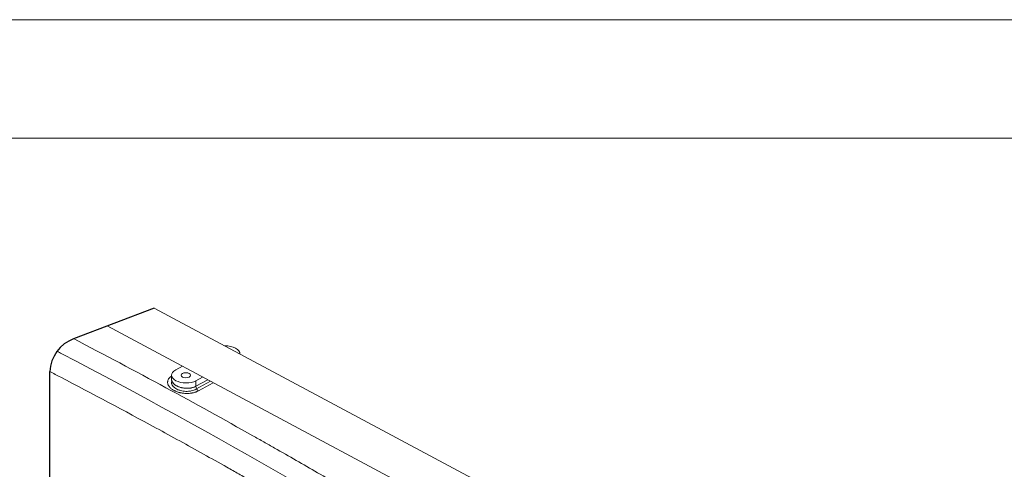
# Model space of a CAD drawing. Header units: millimetres. Extents: x -46 to 5160, y -5105 to -1541.
# Tile 103 of 104: x 5030 to 5113, y -4723 to -4685. Entities that reach past the tile are written whole.
import ezdxf

# ---------------------------------------------------------------- set-up
doc = ezdxf.new("R2010")
doc.units = ezdxf.units.MM
doc.header["$LTSCALE"] = 0.3175
for name, color, linetype, lineweight in [('1轮廓实线层', 7, 'Continuous', 18), ('2细线层', 4, 'Continuous', 13), ('图框层', 7, 'Continuous', 18)]:
    doc.layers.add(name, color=color, linetype=linetype, lineweight=lineweight)

# ---------------------------------------------------------------- blocks, each defined once
blk = doc.blocks.new('ZwmFrameMain_2_A4^_^无分区图框^_^landscape')
at = {"layer": '1轮廓实线层'}
blk.add_line((267, 200), (0, 200), dxfattribs=at)
at = {"layer": '2细线层'}
blk.add_line((272, 205), (-25, 205), dxfattribs=at)
blk = doc.blocks.new('MR10C-1488-Z')
for p, q in [((5922.086, -5103.909), (5915.29, -5106.497)), ((5913.282, -5119.664), (5913.282, -5109.265))]:
    blk.add_line(p, q)
blk.add_arc((5916.382, -5109.401), 3.102, 110.59531, 177.47882)
at = {"layer": '1轮廓实线层'}
for p, q in [((5963.776, -5126.213), (5922.083, -5103.91)), ((5918.12, -5105.419), (5962.267, -5129.034)), ((5929.322, -5107.783), (5929.323, -5107.759)), ((5923.905, -5109.122), (5924.469, -5108.815)), ((5923.561, -5109.572), (5923.559, -5109.915)), ((5925.614, -5110.513), (5926.619, -5109.965)), ((5925.614, -5110.513), (5925.618, -5110.039)), ((5926.182, -5109.732), (5925.618, -5110.039)), ((5926.853, -5110.091), (5925.614, -5110.765)), ((5927.082, -5110.213), (5925.827, -5110.896))]:
    blk.add_line(p, q, dxfattribs=at)
for centre, major_axis, ratio, start_param, end_param in [((5928.123, -5107.75), (1.2, -0.009), 0.539704, 6.24724, 7.917291), ((5924.761, -5109.581), (1.2, -0.009), 0.539704, 2.369877, 5.511469), ((5925.843, -5110.635), (0.153, -0.281), 0.60337, 3.969013, 5.479263)]:
    blk.add_ellipse(centre, major_axis=major_axis, ratio=ratio, start_param=start_param, end_param=end_param, dxfattribs=at)
blk.add_ellipse((5924.761, -5109.581), major_axis=(-0.4, 0.003), ratio=0.539704, dxfattribs=at)
for points, knots in [([(5915.272, -5106.488), (5917.887, -5107.848), (5920.488, -5109.23), (5925.537, -5111.967), (5927.986, -5113.319), (5930.728, -5114.863), (5931.032, -5115.035), (5931.641, -5115.379), (5932.553, -5115.896), (5934.678, -5117.109), (5936.492, -5118.159), (5942.524, -5121.684), (5947.3, -5124.579), (5952.027, -5127.549)], [0.2646096, 0.2646096, 0.2646096, 0.2646096, 0.4178219, 0.4178219, 0.5633664, 0.5633664, 0.5815595, 0.5815595, 0.5997526, 0.6361387, 0.708911, 0.708911, 1, 1, 1, 1]), ([(5913.888, -5107.556), (5914.023, -5107.626), (5914.158, -5107.697), (5927.295, -5114.555), (5939.932, -5121.849), (5955.94, -5132.005), (5959.634, -5134.415), (5963.295, -5136.87)], [0.2109708, 0.2109708, 0.2109708, 0.2109708, 0.2172168, 0.2172168, 0.8177813, 0.8177813, 1, 1, 1, 1]), ([(5961.24, -5137.541), (5956.186, -5134.183), (5951.075, -5130.914), (5940.735, -5124.556), (5935.507, -5121.466), (5929.89, -5118.278), (5929.56, -5118.091), (5928.898, -5117.717), (5928.567, -5117.531), (5927.573, -5116.973), (5925.583, -5115.861), (5920.921, -5113.296), (5916.895, -5111.149), (5913.894, -5109.583), (5913.589, -5109.424), (5913.285, -5109.266)], [0, 0, 0, 0, 0.2508269, 0.2508269, 0.5016539, 0.5016539, 0.5173306, 0.5173306, 0.5330073, 0.5330073, 0.5643606, 0.6270674, 0.7524808, 0.7524808, 0.7666184, 0.7666184, 0.7666184, 0.7666184]), ([(5925.827, -5110.896), (5925.792, -5110.916), (5925.755, -5110.934), (5925.706, -5110.955), (5925.697, -5110.959), (5925.677, -5110.967), (5925.647, -5110.979), (5925.617, -5110.99), (5925.556, -5111.012), (5925.471, -5111.038), (5925.382, -5111.059), (5925.313, -5111.073), (5925.29, -5111.077), (5925.242, -5111.085), (5925.219, -5111.089), (5925.147, -5111.099), (5925.051, -5111.109), (5924.954, -5111.114), (5924.88, -5111.116), (5924.855, -5111.116), (5924.817, -5111.115), (5924.799, -5111.115), (5924.78, -5111.115), (5924.767, -5111.114), (5924.761, -5111.114), (5924.705, -5111.112), (5924.655, -5111.109), (5924.556, -5111.1), (5924.507, -5111.094), (5924.41, -5111.079), (5924.362, -5111.07), (5924.302, -5111.058), (5924.29, -5111.055), (5924.266, -5111.05), (5924.254, -5111.047), (5924.219, -5111.038), (5924.196, -5111.032), (5924.126, -5111.013), (5924.037, -5110.986), (5923.951, -5110.953), (5923.889, -5110.927), (5923.869, -5110.919), (5923.838, -5110.905), (5923.828, -5110.9), (5923.813, -5110.893), (5923.808, -5110.89), (5923.799, -5110.885), (5923.755, -5110.863), (5923.713, -5110.84), (5923.642, -5110.798), (5923.609, -5110.775), (5923.545, -5110.729), (5923.515, -5110.705), (5923.48, -5110.674), (5923.473, -5110.668), (5923.46, -5110.655), (5923.453, -5110.649), (5923.433, -5110.63), (5923.421, -5110.617), (5923.385, -5110.578), (5923.342, -5110.525), (5923.308, -5110.47), (5923.286, -5110.428), (5923.279, -5110.414), (5923.271, -5110.397), (5923.269, -5110.393), (5923.266, -5110.386), (5923.265, -5110.382), (5923.26, -5110.372), (5923.258, -5110.365), (5923.245, -5110.329), (5923.237, -5110.301), (5923.227, -5110.244), (5923.224, -5110.215), (5923.223, -5110.158), (5923.225, -5110.13), (5923.23, -5110.094), (5923.232, -5110.087), (5923.235, -5110.073), (5923.239, -5110.052), (5923.245, -5110.031), (5923.259, -5109.989), (5923.282, -5109.935), (5923.315, -5109.882), (5923.343, -5109.844), (5923.353, -5109.831), (5923.366, -5109.815), (5923.368, -5109.812), (5923.374, -5109.806), (5923.382, -5109.796), (5923.391, -5109.787), (5923.419, -5109.757), (5923.445, -5109.733), (5923.499, -5109.688), (5923.528, -5109.666), (5923.559, -5109.645), (5923.559, -5109.645), (5923.56, -5109.644)], [0, 0, 0, 0, 0.032252, 0.032252, 0.040315, 0.040315, 0.048379, 0.064505, 0.064505, 0.096757, 0.129009, 0.129009, 0.145136, 0.145136, 0.161262, 0.161262, 0.193514, 0.225766, 0.225766, 0.241893, 0.241893, 0.249956, 0.253987, 0.253987, 0.258019, 0.258019, 0.290271, 0.290271, 0.322523, 0.322523, 0.354776, 0.354776, 0.362839, 0.362839, 0.370902, 0.370902, 0.387028, 0.387028, 0.41928, 0.451533, 0.451533, 0.467659, 0.467659, 0.475722, 0.475722, 0.479754, 0.479754, 0.483785, 0.516037, 0.516037, 0.54829, 0.54829, 0.580542, 0.580542, 0.588605, 0.588605, 0.596668, 0.596668, 0.612795, 0.612795, 0.645047, 0.677299, 0.677299, 0.693425, 0.693425, 0.697457, 0.697457, 0.701488, 0.701488, 0.709552, 0.709552, 0.741804, 0.741804, 0.774056, 0.774056, 0.806309, 0.806309, 0.814372, 0.814372, 0.822435, 0.838561, 0.838561, 0.870813, 0.903066, 0.903066, 0.919192, 0.919192, 0.923223, 0.923223, 0.927255, 0.935318, 0.935318, 0.96757, 0.96757, 0.999823, 0.999823, 1, 1, 1, 1]), ([(5923.559, -5109.913), (5923.559, -5109.917), (5923.559, -5109.921), (5923.559, -5109.948), (5923.561, -5109.971), (5923.57, -5110.017), (5923.576, -5110.039), (5923.586, -5110.068), (5923.588, -5110.074), (5923.593, -5110.085), (5923.595, -5110.091), (5923.602, -5110.108), (5923.608, -5110.119), (5923.626, -5110.153), (5923.653, -5110.197), (5923.687, -5110.24), (5923.715, -5110.271), (5923.725, -5110.282), (5923.74, -5110.297), (5923.745, -5110.302), (5923.756, -5110.313), (5923.762, -5110.318), (5923.789, -5110.343), (5923.813, -5110.362), (5923.863, -5110.4), (5923.889, -5110.418), (5923.945, -5110.453), (5923.974, -5110.469), (5924.013, -5110.489), (5924.021, -5110.493), (5924.036, -5110.501), (5924.06, -5110.513), (5924.084, -5110.524), (5924.133, -5110.545), (5924.201, -5110.572), (5924.272, -5110.594), (5924.326, -5110.61), (5924.345, -5110.615), (5924.372, -5110.622), (5924.382, -5110.625), (5924.401, -5110.629), (5924.41, -5110.631), (5924.457, -5110.642), (5924.533, -5110.656), (5924.611, -5110.667), (5924.689, -5110.675), (5924.728, -5110.678), (5924.777, -5110.68), (5924.787, -5110.68), (5924.807, -5110.681), (5924.837, -5110.682), (5924.866, -5110.682), (5924.924, -5110.681), (5925.002, -5110.678), (5925.078, -5110.67), (5925.134, -5110.663), (5925.153, -5110.66), (5925.19, -5110.654), (5925.208, -5110.651), (5925.263, -5110.64), (5925.333, -5110.624), (5925.4, -5110.603), (5925.449, -5110.587), (5925.465, -5110.581), (5925.488, -5110.572), (5925.496, -5110.568), (5925.511, -5110.562), (5925.519, -5110.559), (5925.557, -5110.542), (5925.586, -5110.528), (5925.614, -5110.513)], [0, 0, 0, 0, 0.007218, 0.007218, 0.048584, 0.048584, 0.08995, 0.08995, 0.100292, 0.100292, 0.110633, 0.110633, 0.131316, 0.131316, 0.172682, 0.214048, 0.214048, 0.234731, 0.234731, 0.245072, 0.245072, 0.255414, 0.255414, 0.29678, 0.29678, 0.338146, 0.338146, 0.379511, 0.379511, 0.389853, 0.389853, 0.400194, 0.420877, 0.420877, 0.462243, 0.503609, 0.503609, 0.524292, 0.524292, 0.534634, 0.534634, 0.544975, 0.544975, 0.586341, 0.627707, 0.627707, 0.669073, 0.669073, 0.679414, 0.679414, 0.689756, 0.710439, 0.710439, 0.751805, 0.79317, 0.79317, 0.813853, 0.813853, 0.834536, 0.834536, 0.875902, 0.917268, 0.917268, 0.937951, 0.937951, 0.948293, 0.948293, 0.958634, 0.958634, 1, 1, 1, 1]), ([(5923.582, -5110.058), (5923.581, -5110.062), (5923.579, -5110.067), (5923.563, -5110.116), (5923.556, -5110.16), (5923.557, -5110.228), (5923.559, -5110.25), (5923.568, -5110.296), (5923.574, -5110.318), (5923.598, -5110.385), (5923.621, -5110.429), (5923.667, -5110.493), (5923.684, -5110.515), (5923.722, -5110.556), (5923.743, -5110.576), (5923.809, -5110.634), (5923.859, -5110.671), (5923.971, -5110.739), (5924.032, -5110.77), (5924.13, -5110.811), (5924.164, -5110.824), (5924.234, -5110.848), (5924.27, -5110.859), (5924.379, -5110.889), (5924.454, -5110.904), (5924.608, -5110.928), (5924.687, -5110.935), (5924.844, -5110.941), (5924.922, -5110.939), (5925.038, -5110.93), (5925.076, -5110.926), (5925.151, -5110.916), (5925.188, -5110.91), (5925.296, -5110.888), (5925.365, -5110.869), (5925.496, -5110.823), (5925.557, -5110.797), (5925.613, -5110.766), (5925.614, -5110.766), (5925.614, -5110.765)], [0, 0, 0, 0, 0.008057, 0.008057, 0.084288, 0.084288, 0.122403, 0.122403, 0.160519, 0.160519, 0.23675, 0.23675, 0.274866, 0.274866, 0.312981, 0.312981, 0.389212, 0.389212, 0.465443, 0.465443, 0.503559, 0.503559, 0.541675, 0.541675, 0.617906, 0.617906, 0.694137, 0.694137, 0.770368, 0.770368, 0.808484, 0.808484, 0.846599, 0.846599, 0.92283, 0.92283, 0.999061, 0.999061, 1, 1, 1, 1])]:
    blk.add_open_spline(points, degree=3, knots=knots, dxfattribs=at)

msp = doc.modelspace()

# ---------------------------------------------------------------- block references
msp.add_blockref('MR10C-1488-Z', (-881.05639, 394.42824))
at = {"layer": '图框层', "xscale": 2, "yscale": 2, "zscale": 2}
msp.add_blockref('ZwmFrameMain_2_A4^_^无分区图框^_^landscape', (4615.51172, -5095.14078), dxfattribs=at)

doc.saveas('drawing.dxf')
